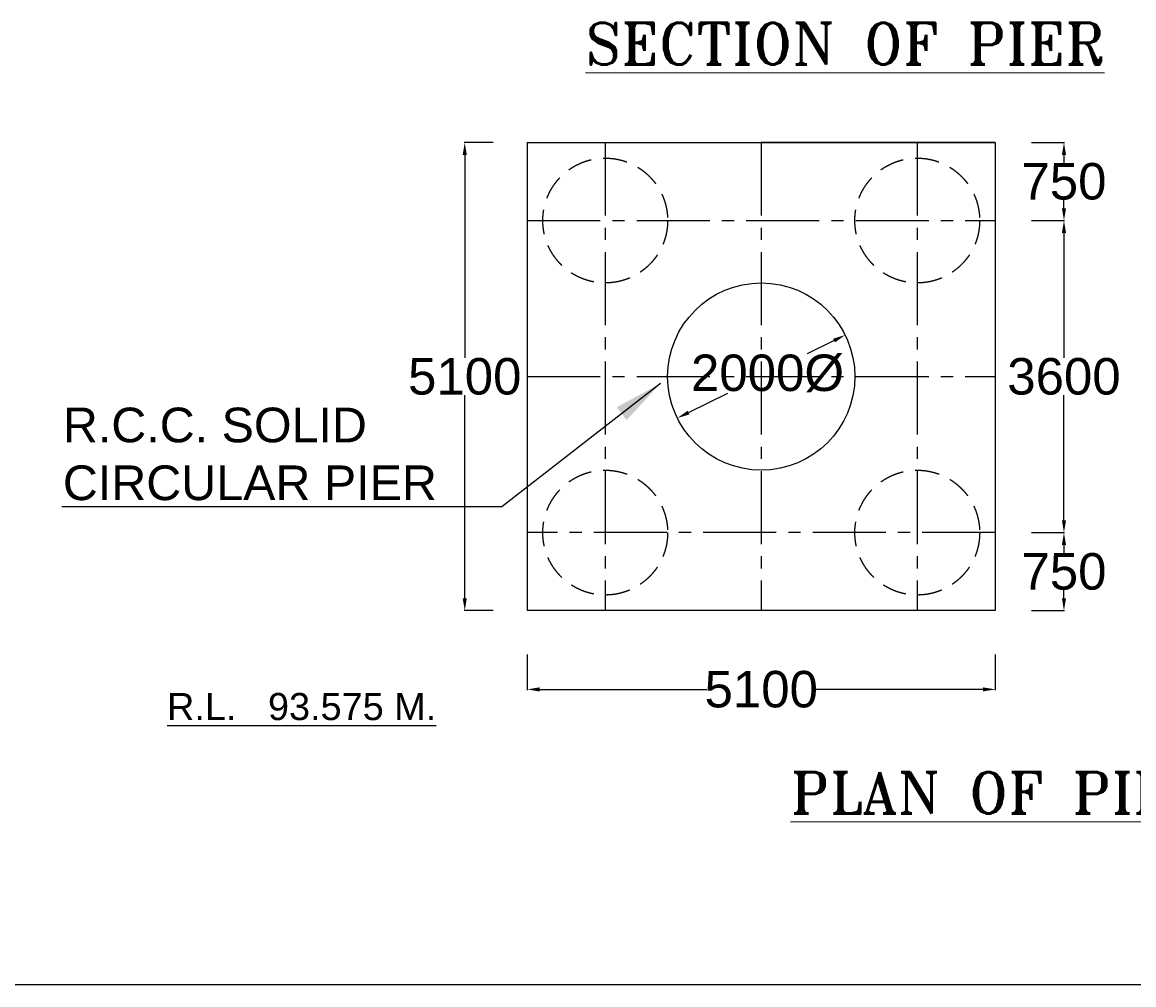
# Model space of a CAD drawing. Extents: x 10355834 to 15597769, y 431926 to 931084.
# Tile 8 of 16: x 10450644 to 10496330, y 611226 to 650781. Entities that reach past the tile are written whole.
import ezdxf

# ---------------------------------------------------------------- set-up
doc = ezdxf.new("R2010")
doc.units = ezdxf.units.MI
doc.header["$MEASUREMENT"] = 0
doc.linetypes.add('CENTER2', pattern=[1.125, 0.75, -0.125, 0.125, -0.125])
doc.linetypes.add('DASHED2', pattern=[0.375, 0.25, -0.125])
doc.layers.add('CHAINAGE', color=7, linetype='Continuous')
doc.layers.add('TEXT', color=3, linetype='Continuous')
doc.layers.add('TITLE', color=1, linetype='Continuous', lineweight=15)
doc.styles.add('03', font='romant.shx')
doc.styles.get("Standard").update_dxf_attribs({"font": 'arial.ttf', "height": 500})
doc.dimstyles.new('bASANT jAIN  NMM', dxfattribs={"dimscale": 0.507, "dimtxt": 500, "dimasz": 1000, "dimexe": 50, "dimexo": 25, "dimgap": 0.09, "dimtad": 0, "dimtih": 1, "dimtoh": 1, "dimdec": 0, "dimzin": 0, "dimdsep": 46, "dimtxsty": 'Standard', "dimcen": 0.09, "dimclrd": 256, "dimclre": 256, "dimadec": 0, "dimazin": 0, "dimtfac": 1, "dimtdec": 0, "dimtix": 1, "dimtofl": 0, "dimtmove": 0, "dimatfit": 0, "dimfxl": 300, "dimtolj": 1, "dimtzin": 0, "dimlwd": -1, "dimlwe": -1, "dimarcsym": 0})

# ---------------------------------------------------------------- blocks, each defined once
blk = doc.blocks.new('*D280')
at = {"ltscale": 10, "transparency": 16777216}
for p, q in [((10492124, 645838), (10493486, 645838)), ((10493461, 645331), (10493461, 645001)), ((10493461, 643139), (10493461, 643469)), ((10492124, 642632), (10493486, 642632))]:
    blk.add_line(p, q, dxfattribs=at)
for points in [[(10493377, 645331), (10493546, 645331), (10493461, 645838)], [(10493377, 643139), (10493546, 643139), (10493461, 642632)]]:
    blk.add_solid(points, dxfattribs=at)
at = {"layer": 'Defpoints', "color": 0, "ltscale": 10, "transparency": 16777216}
for p in [(10492111, 645838), (10492111, 642632), (10493461, 642632)]:
    blk.add_point(p, dxfattribs=at)
at = {"color": 0, "ltscale": 10, "transparency": 16777216, "insert": (10493461, 644235), "char_height": 500, "width": 2484.41, "attachment_point": 5}
blk.add_mtext('\\A1;{\\H3x;750}', dxfattribs=at)
blk = doc.blocks.new('*D281')
at = {"ltscale": 10, "transparency": 16777216}
for p, q in [((10492124, 629807), (10493486, 629807)), ((10493461, 629300), (10493461, 628970)), ((10493461, 627108), (10493461, 627438)), ((10492124, 626601), (10493486, 626601))]:
    blk.add_line(p, q, dxfattribs=at)
for points in [[(10493377, 629300), (10493546, 629300), (10493461, 629807)], [(10493377, 627108), (10493546, 627108), (10493461, 626601)]]:
    blk.add_solid(points, dxfattribs=at)
at = {"layer": 'Defpoints', "color": 0, "ltscale": 10, "transparency": 16777216}
for p in [(10492111, 629807), (10492111, 626601), (10493461, 626601)]:
    blk.add_point(p, dxfattribs=at)
at = {"color": 0, "ltscale": 10, "transparency": 16777216, "insert": (10493461, 628204), "char_height": 500, "width": 2159.07, "attachment_point": 5}
blk.add_mtext('\\A1;{\\H3x;750}', dxfattribs=at)
blk = doc.blocks.new('*D282')
at = {"ltscale": 10, "transparency": 16777216}
for p, q in [((10492124, 642632), (10493486, 642632)), ((10493461, 642125), (10493461, 636986)), ((10493461, 630314), (10493461, 635453)), ((10492124, 629807), (10493486, 629807))]:
    blk.add_line(p, q, dxfattribs=at)
for points in [[(10493377, 642125), (10493546, 642125), (10493461, 642632)], [(10493377, 630314), (10493546, 630314), (10493461, 629807)]]:
    blk.add_solid(points, dxfattribs=at)
at = {"layer": 'Defpoints', "color": 0, "ltscale": 10, "transparency": 16777216}
for p in [(10492111, 642632), (10492111, 629807), (10493461, 629807)]:
    blk.add_point(p, dxfattribs=at)
at = {"color": 0, "ltscale": 10, "transparency": 16777216, "insert": (10493461, 636220), "char_height": 500, "width": 2277.48, "attachment_point": 5}
blk.add_mtext('\\A1;{\\H3x;3600}', dxfattribs=at)
blk = doc.blocks.new('*D283')
at = {"ltscale": 10, "transparency": 16777216}
for p, q in [((10471401, 624793), (10471401, 623339)), ((10490638, 624793), (10490638, 623339)), ((10471908, 623364), (10478782, 623364)), ((10490131, 623364), (10483257, 623364))]:
    blk.add_line(p, q, dxfattribs=at)
for points in [[(10471908, 623448), (10471908, 623279), (10471401, 623364)], [(10490131, 623448), (10490131, 623279), (10490638, 623364)]]:
    blk.add_solid(points, dxfattribs=at)
at = {"layer": 'Defpoints', "color": 0, "ltscale": 10, "transparency": 16777216}
for p in [(10471401, 624805), (10490638, 624805), (10490638, 623364)]:
    blk.add_point(p, dxfattribs=at)
at = {"color": 0, "ltscale": 10, "transparency": 16777216, "insert": (10481019, 623364), "char_height": 500, "width": 2928.15, "attachment_point": 5}
blk.add_mtext('\\A1;{\\H3x;5100}', dxfattribs=at)
blk = doc.blocks.new('*D284')
at = {"ltscale": 10, "transparency": 16777216}
for p, q in [((10470005, 645838), (10468807, 645838)), ((10468832, 645331), (10468832, 636986)), ((10468832, 627108), (10468832, 635454)), ((10470005, 626601), (10468807, 626601))]:
    blk.add_line(p, q, dxfattribs=at)
for points in [[(10468748, 645331), (10468917, 645331), (10468832, 645838)], [(10468748, 627108), (10468917, 627108), (10468832, 626601)]]:
    blk.add_solid(points, dxfattribs=at)
at = {"layer": 'Defpoints', "color": 0, "ltscale": 10, "transparency": 16777216}
for p in [(10470017, 645838), (10468832, 626601), (10470017, 626601)]:
    blk.add_point(p, dxfattribs=at)
at = {"color": 0, "ltscale": 10, "transparency": 16777216, "insert": (10468832, 636220), "char_height": 500, "width": 6485.33, "attachment_point": 5}
blk.add_mtext('\\A1;{\\H3x;5100}', dxfattribs=at)
blk = doc.blocks.new('*D329')
at = {"ltscale": 10, "transparency": 16777216}
for p, q in [((10484013, 637701), (10482909, 637155)), ((10478025, 634738), (10479644, 635539))]:
    blk.add_line(p, q, dxfattribs=at)
for points in [[(10483976, 637777), (10484051, 637625), (10484468, 637926)], [(10477988, 634814), (10478063, 634663), (10477571, 634514)]]:
    blk.add_solid(points, dxfattribs=at)
at = {"layer": 'Defpoints', "color": 0, "ltscale": 10, "transparency": 16777216}
for p in [(10484468, 637926), (10477571, 634514)]:
    blk.add_point(p, dxfattribs=at)
at = {"color": 0, "ltscale": 10, "transparency": 16777216, "insert": (10481276, 636347), "char_height": 500, "width": 2240.05, "attachment_point": 5}
blk.add_mtext('\\A1;{\\H3x;2000%%C}', dxfattribs=at)

msp = doc.modelspace()

# ---------------------------------------------------------------- linework, layer by layer
at = {"color": 0, "ltscale": 10}
for p, q in [((10471400.53, 645838.46), (10471400.53, 626600.96)), ((10471400.53, 645838.46), (10490638.03, 645838.46)), ((10490638.03, 645838.46), (10481019.28, 645838.46)), ((10490638.03, 645838.46), (10490638.03, 626600.96)), ((10490638.03, 626600.96), (10471400.53, 626600.96))]:
    msp.add_line(p, q, dxfattribs=at)
at = {"color": 0, "linetype": 'CENTER2', "ltscale": 4000}
for p, q in [((10474606.78, 645838.46), (10474606.78, 626600.96)), ((10481019.28, 645838.46), (10481019.28, 626600.96)), ((10487431.78, 645838.46), (10487431.78, 626600.96)), ((10471400.53, 642632.21), (10490638.03, 642632.21)), ((10471400.53, 636219.71), (10490638.03, 636219.71)), ((10490638.03, 629807.21), (10471400.53, 629807.21))]:
    msp.add_line(p, q, dxfattribs=at)
at = {"color": 0, "linetype": 'DASHED2', "ltscale": 4000}
for centre in [(10474606.78, 642632.21), (10487431.78, 642632.21), (10474606.78, 629807.21), (10487431.78, 629807.21)]:
    msp.add_circle(centre, 2565, dxfattribs=at)
at = {"color": 0, "ltscale": 10}
msp.add_circle((10481019.28, 636219.71), 3847.5, dxfattribs=at)
at = {"layer": 'CHAINAGE', "ltscale": 10}
msp.add_line((10621406.96, 611225.94), (10356072.99, 611225.94), dxfattribs=at)

# ---------------------------------------------------------------- texts
at = {"layer": 'TEXT', "color": 0, "attachment_point": 1}
for s, insert, char_height, width in [('R.C.C. SOLID CIRCULAR PIER ', (10452313.77, 634942.8), 1425, 21174.4334), ('{\\LR.L.   93.575 M.}', (10456596.36, 623215.35), 1113.2812, 12171.3386)]:
    msp.add_mtext(s, dxfattribs=dict(at, insert=insert, char_height=char_height, width=width))
at = {"layer": 'TITLE', "color": 0, "char_height": 1710, "attachment_point": 3, "style": '03'}
for s, insert, width in [('{\\LSECTION OF PIER}', (10495124.95, 650750.74), 28252.7236), ('{\\LPLAN OF PIER\\P  }', (10499447.91, 619968.96), 39103.6008)]:
    msp.add_mtext(s, dxfattribs=dict(at, insert=insert, width=width))

# ---------------------------------------------------------------- dimensions: what is measured, and where the dimension line sits
at = {"color": 0, "ltscale": 10}
for base, p1, p2, text, picture, middle in [((10468832.14, 626600.96), (10470017.49, 645838.46), (10470017.49, 626600.96), '{\\H3x;5100}', '*D284', (10468832.14, 636219.71)), ((10493461.1, 642632.21), (10492111.41, 645838.46), (10492111.41, 642632.21), '{\\H3x;750}', '*D280', (10493461.1, 644235.33)), ((10493461.1, 629807.21), (10492111.41, 642632.21), (10492111.41, 629807.21), '{\\H3x;3600}', '*D282', (10493461.1, 636219.71)), ((10493461.1, 626600.96), (10492111.41, 629807.21), (10492111.41, 626600.96), '{\\H3x;750}', '*D281', (10493461.1, 628204.08))]:
    dim = msp.add_linear_dim(base=base, p1=p1, p2=p2, angle=90, text=text, dimstyle='bASANT jAIN  NMM', override={"dimfxl": 0.18}, dxfattribs=at)
    dim.commit()
    dim.dimension.update_dxf_attribs({"geometry": picture, "text_midpoint": middle})
dim = msp.add_diameter_dim_2p(p1=(10477570.77, 634513.55), p2=(10484467.8, 637925.87), text='{\\H3x;2000%%C}', dimstyle='bASANT jAIN  NMM', override={"dimfxl": 0.18}, dxfattribs=at)
dim.commit()
dim.dimension.update_dxf_attribs({"geometry": '*D329', "text_midpoint": (10481276.48, 636346.96), "dimtype": 163})
dim = msp.add_linear_dim(base=(10490638.03, 623363.92), p1=(10471400.53, 624805.38), p2=(10490638.03, 624805.38), text='{\\H3x;5100}', dimstyle='bASANT jAIN  NMM', override={"dimfxl": 0.18}, dxfattribs=at)
dim.commit()
dim.dimension.update_dxf_attribs({"geometry": '*D283', "text_midpoint": (10481019.28, 623363.92)})

# ---------------------------------------------------------------- leaders
msp.add_leader([(10476883.64, 635939.13), (10470353.77, 630870.5), (10452266.11, 630870.5)], dimstyle='bASANT jAIN  NMM', override={"dimasz": 4000, "dimgap": 0.09, "dimtad": 0, "dimfxl": 0.18}, dxfattribs=at)

doc.saveas('drawing.dxf')
